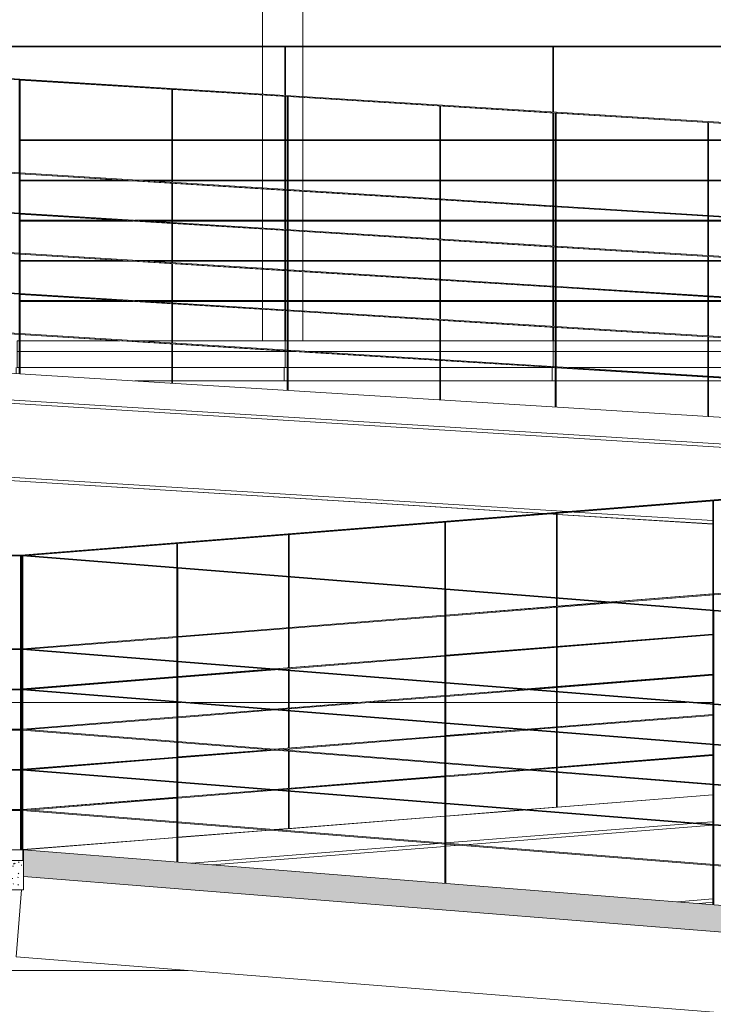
# Model space of a CAD drawing. Header units: millimetres. Extents: x 210059 to 342622, y 147607 to 161162.
# Tile 12 of 30: x 256833 to 259421, y 149873 to 153548. Entities that reach past the tile are written whole.
import ezdxf

# ---------------------------------------------------------------- set-up
doc = ezdxf.new("R2010")
doc.units = ezdxf.units.MM
for name, color, linetype, lineweight in [('A-FLOR', 192, 'Continuous', 5), ('A-FLOR-PATT', 8, 'Continuous', 13), ('A-GENM', 13, 'Continuous', 13), ('Balaústres', 7, 'Continuous', 5), ('C-TOPO-MAJR', 7, 'Continuous', 5), ('C-TOPO-MINR', 7, 'Continuous', 5), ('Corrimão', 7, 'Continuous', 5), ('Guarda-corpos', 7, 'Continuous', 5), ('I-WALL', 2, 'Continuous', 13), ('S-BEAM', 12, 'Continuous', 13), ('S-COLS', 52, 'Continuous', 13)]:
    doc.layers.add(name, color=color, linetype=linetype, lineweight=lineweight)

# ---------------------------------------------------------------- blocks, each defined once
blk = doc.blocks.new('Guarda-corpo - 25mm-V35-TRECHO 1 - CORTE LONGITUDINAL')
at = {"layer": 'Balaústres', "color": 55}
for p, q in [((254765.9, 151547), (254765.9, 151200)), ((254766.1, 150450), (254766.1, 151547)), ((254769.1, 151547), (254766.1, 151547)), ((254769.1, 150450), (254769.1, 151547)), ((254765.9, 151197), (254765.9, 151050)), ((254765.9, 151047), (254765.9, 150900)), ((254765.9, 150897), (254765.9, 150750)), ((254765.9, 150747), (254765.9, 150600)), ((254765.9, 150597), (254765.9, 150450))]:
    blk.add_line(p, q, dxfattribs=at)
blk = doc.blocks.new('Guarda-corpo - 25mm-V38-TRECHO 1 - CORTE LONGITUDINAL')
at = {"layer": 'Balaústres', "color": 55}
for p, q in [((257835.9, 151625.9), (257835.9, 151471.1)), ((257836.1, 151471.1), (257836.1, 151625.9)), ((257839.1, 151470.9), (257839.1, 151626.1)), ((257835.9, 151468.1), (257835.9, 151279.4)), ((257836.1, 151278.9), (257836.1, 151468.1)), ((257839.1, 151279.1), (257839.1, 151467.9)), ((257835.9, 151275.9), (257835.9, 151129.4)), ((257836.1, 151128.9), (257836.1, 151275.9)), ((257839.1, 151129.1), (257839.1, 151276.1)), ((257835.9, 151125.9), (257835.9, 151121.1)), ((257836.1, 151121.1), (257836.1, 151125.9)), ((257839.1, 151120.9), (257839.1, 151126.1)), ((257835.9, 151118.1), (257835.9, 150979.4)), ((257836.1, 150978.9), (257836.1, 151118.1)), ((257839.1, 150979.1), (257839.1, 151117.9)), ((257835.9, 150975.9), (257835.9, 150971.1)), ((257835.9, 150968.1), (257835.9, 150829.4)), ((257836.1, 150971.1), (257836.1, 150975.9)), ((257836.1, 150828.9), (257836.1, 150968.1)), ((257839.1, 150970.9), (257839.1, 150976.1)), ((257839.1, 150829.1), (257839.1, 150967.9)), ((257835.9, 150825.9), (257835.9, 150821.1)), ((257835.9, 150818.1), (257835.9, 150679.4)), ((257836.1, 150821.1), (257836.1, 150825.9)), ((257836.1, 150678.9), (257836.1, 150818.1)), ((257839.1, 150820.9), (257839.1, 150826.1)), ((257839.1, 150679.1), (257839.1, 150817.9)), ((257835.9, 150675.9), (257835.9, 150671.1)), ((257835.9, 150668.1), (257835.9, 150529.4)), ((257836.1, 150671.1), (257836.1, 150675.9)), ((257836.1, 150529.4), (257836.1, 150668.1)), ((257839.1, 150670.9), (257839.1, 150676.1)), ((257839.1, 150529.6), (257839.1, 150667.9)), ((257835.9, 150529.4), (257836.1, 150529.4)), ((257836.1, 150529.4), (257839.1, 150529.6))]:
    blk.add_line(p, q, dxfattribs=at)
blk = doc.blocks.new('Guarda-corpo - 25mm-V39-TRECHO 1 - CORTE LONGITUDINAL')
at = {"layer": 'Balaústres', "color": 55}
for p, q in [((258835.9, 151705.4), (258835.9, 151391.6)), ((258836.1, 151391.6), (258836.1, 151705.4)), ((258839.1, 151391.4), (258839.1, 151705.6)), ((258835.9, 151388.6), (258835.9, 151358.9)), ((258836.1, 151358.4), (258836.1, 151388.6)), ((258839.1, 151358.7), (258839.1, 151388.4)), ((258835.9, 151355.4), (258835.9, 151208.9)), ((258836.1, 151208.4), (258836.1, 151355.4)), ((258839.1, 151208.7), (258839.1, 151355.6)), ((258835.9, 151205.4), (258835.9, 151058.9)), ((258836.1, 151058.4), (258836.1, 151205.4)), ((258839.1, 151058.7), (258839.1, 151205.6)), ((258835.9, 151055.4), (258835.9, 151041.6)), ((258836.1, 151041.6), (258836.1, 151055.4)), ((258839.1, 151041.4), (258839.1, 151055.6)), ((258835.9, 151038.6), (258835.9, 150908.9)), ((258836.1, 150908.4), (258836.1, 151038.6)), ((258839.1, 150908.7), (258839.1, 151038.4)), ((258835.9, 150905.4), (258835.9, 150891.6)), ((258836.1, 150891.6), (258836.1, 150905.4)), ((258839.1, 150891.4), (258839.1, 150905.6)), ((258835.9, 150888.6), (258835.9, 150758.9)), ((258836.1, 150758.4), (258836.1, 150888.6)), ((258839.1, 150758.7), (258839.1, 150888.4)), ((258835.9, 150755.4), (258835.9, 150741.6)), ((258835.9, 150738.6), (258835.9, 150608.9)), ((258836.1, 150741.6), (258836.1, 150755.4)), ((258836.1, 150608.9), (258836.1, 150738.6)), ((258839.1, 150741.4), (258839.1, 150755.6)), ((258839.1, 150609.1), (258839.1, 150738.4)), ((258835.9, 150608.9), (258836.1, 150608.9)), ((258836.1, 150608.9), (258839.1, 150609.1))]:
    blk.add_line(p, q, dxfattribs=at)
blk = doc.blocks.new('Guarda-corpo - Guarda-corpo-2976238-TRECHO 1 - CORTE LONGITUDINAL')
at = {"layer": 'Corrimão', "color": 55}
for p, q in [((256837.6, 151550), (269415, 152550)), ((254767.6, 151550), (256837.6, 151550)), ((256837.6, 151547), (254767.6, 151547)), ((256837.6, 151550), (256837.6, 151547)), ((256837.6, 151547), (256837.6, 151550)), ((256843.6, 151547.5), (256837.6, 151547)), ((259041.8, 151375.3), (259419.6, 151405.3)), ((258423.2, 151326.1), (259022.9, 151373.7)), ((257423.2, 151246.6), (258419.6, 151325.8)), ((256845.3, 151200.6), (257419.6, 151246.3)), ((258423.2, 151176.1), (259419.6, 151255.3)), ((254767.6, 151200), (256837.6, 151200)), ((256837.6, 151200), (256842.1, 151200.4)), ((256837.6, 151200), (256837.6, 151197)), ((256837.6, 151197), (256837.6, 151200)), ((256837.6, 151197), (254767.6, 151197)), ((256842.1, 151197.4), (256837.6, 151197)), ((257784, 151125.3), (258419.6, 151175.8)), ((256845.3, 151050.6), (257419.6, 151096.3)), ((257423.2, 151096.6), (257765.1, 151123.7)), ((258727.4, 151050.3), (259419.6, 151105.3)), ((254767.6, 151050), (256837.6, 151050)), ((256837.6, 151047), (254767.6, 151047)), ((256837.6, 151050), (256842.1, 151050.4)), ((256837.6, 151050), (256837.6, 151047)), ((256837.6, 151047), (256837.6, 151050)), ((256842.1, 151047.4), (256837.6, 151047)), ((257784, 150975.3), (258419.6, 151025.8)), ((258423.2, 151026.1), (258708.4, 151048.7)), ((256845.3, 150900.6), (257419.6, 150946.3)), ((257423.2, 150946.6), (257765.1, 150973.7)), ((258727.4, 150900.3), (259419.6, 150955.3)), ((254767.6, 150900), (256837.6, 150900)), ((256837.6, 150897), (254767.6, 150897)), ((256837.6, 150900), (256842.1, 150900.4)), ((256837.6, 150900), (256837.6, 150897)), ((256837.6, 150897), (256837.6, 150900)), ((256842.1, 150897.4), (256837.6, 150897)), ((257784, 150825.3), (258419.6, 150875.8)), ((258423.2, 150876.1), (258708.4, 150898.7)), ((256845.3, 150750.6), (257419.6, 150796.3)), ((257423.2, 150796.6), (257765.1, 150823.7)), ((258727.4, 150750.3), (259419.6, 150805.3)), ((254767.6, 150750), (256837.6, 150750)), ((256837.6, 150747), (254767.6, 150747)), ((256837.6, 150750), (256842.1, 150750.4)), ((256837.6, 150750), (256837.6, 150747)), ((256837.6, 150747), (256837.6, 150750)), ((256842.1, 150747.4), (256837.6, 150747)), ((257784, 150675.3), (258419.6, 150725.8)), ((258423.2, 150726.1), (258708.4, 150748.7)), ((257423.2, 150646.6), (257765.1, 150673.7)), ((256845.3, 150600.6), (257419.6, 150646.3)), ((254767.6, 150600), (256837.6, 150600)), ((256837.6, 150597), (254767.6, 150597)), ((256837.6, 150600), (256842.1, 150600.4)), ((256837.6, 150600), (256837.6, 150597)), ((256837.6, 150597), (256837.6, 150600)), ((256842.1, 150597.4), (256837.6, 150597))]:
    blk.add_line(p, q, dxfattribs=at)
for name, p in [('Guarda-corpo - 25mm-V39-TRECHO 1 - CORTE LONGITUDINAL', (0, 0)), ('Guarda-corpo - 25mm-V38-TRECHO 1 - CORTE LONGITUDINAL', (0, 0)), ('Guarda-corpo - 25mm-V35-TRECHO 1 - CORTE LONGITUDINAL', (2070, 0))]:
    blk.add_blockref(name, p)
blk = doc.blocks.new('Guarda-corpo - 25mm-V45-TRECHO 1 - CORTE LONGITUDINAL')
at = {"layer": 'Balaústres', "color": 55}
for p, q in [((256841.9, 150450), (256841.9, 151546.9)), ((256842.1, 151546.9), (256841.9, 151546.9)), ((256842.1, 150450), (256842.1, 151546.9))]:
    blk.add_line(p, q, dxfattribs=at)
blk = doc.blocks.new('Guarda-corpo - 25mm-V50-TRECHO 1 - CORTE LONGITUDINAL')
at = {"layer": 'Balaústres', "color": 55}
for p, q in [((259419.4, 151404.8), (259419.4, 151751.8)), ((259422.6, 151752), (259419.6, 151751.8)), ((259419.6, 151345.2), (259419.6, 151751.8)), ((259422.6, 151752), (259422.6, 151345)), ((259419.4, 151345.2), (259419.4, 151401.8)), ((259419.4, 151254.8), (259419.4, 151342.2)), ((259419.6, 150995.2), (259419.6, 151342.2)), ((259419.4, 151104.8), (259419.4, 151251.8)), ((259419.4, 150995.2), (259419.4, 151101.8)), ((259419.4, 150954.8), (259419.4, 150992.2)), ((259419.6, 150845.2), (259419.6, 150992.2)), ((259419.4, 150845.2), (259419.4, 150951.8)), ((259419.4, 150804.8), (259419.4, 150842.2)), ((259419.6, 150695.2), (259419.6, 150842.2)), ((259419.4, 150695.2), (259419.4, 150801.8)), ((259419.4, 150654.8), (259419.4, 150692.2)), ((259419.6, 150654.8), (259419.6, 150692.2)), ((259419.4, 150654.8), (259419.6, 150654.8))]:
    blk.add_line(p, q, dxfattribs=at)
blk = doc.blocks.new('Guarda-corpo - 25mm-V51-TRECHO 1 - CORTE LONGITUDINAL')
at = {"layer": 'Balaústres', "color": 55}
for p, q in [((258419.4, 151424.7), (258419.4, 151672.3)), ((258422.6, 151672.5), (258419.6, 151672.3)), ((258419.6, 151424.7), (258419.6, 151672.3)), ((258422.6, 151672.5), (258422.6, 151424.5)), ((258419.4, 151325.3), (258419.4, 151421.7)), ((258419.6, 151074.7), (258419.6, 151421.7)), ((258419.4, 151175.3), (258419.4, 151322.3)), ((258419.4, 151074.7), (258419.4, 151172.3)), ((258419.4, 151025.3), (258419.4, 151071.7)), ((258419.6, 150924.7), (258419.6, 151071.7)), ((258419.4, 150924.7), (258419.4, 151022.3)), ((258419.4, 150875.3), (258419.4, 150921.7)), ((258419.6, 150774.7), (258419.6, 150921.7)), ((258419.4, 150774.7), (258419.4, 150872.3)), ((258419.4, 150725.3), (258419.4, 150771.7)), ((258419.6, 150624.7), (258419.6, 150771.7)), ((258419.4, 150624.7), (258419.4, 150722.3)), ((258419.4, 150575.3), (258419.4, 150621.7)), ((258419.6, 150575.3), (258419.6, 150621.7)), ((258419.4, 150575.3), (258419.6, 150575.3))]:
    blk.add_line(p, q, dxfattribs=at)
blk = doc.blocks.new('Guarda-corpo - 25mm-V52-TRECHO 1 - CORTE LONGITUDINAL')
at = {"layer": 'Balaústres', "color": 55}
for p, q in [((257419.4, 151504.2), (257419.4, 151592.8)), ((257422.6, 151593), (257419.6, 151592.8)), ((257419.6, 151504.2), (257419.6, 151592.8)), ((257422.6, 151593), (257422.6, 151504)), ((257419.4, 151245.8), (257419.4, 151501.2)), ((257419.6, 151154.2), (257419.6, 151501.2)), ((257419.4, 151154.2), (257419.4, 151242.8)), ((257419.4, 151095.8), (257419.4, 151151.2)), ((257419.6, 151004.2), (257419.6, 151151.2)), ((257419.4, 151004.2), (257419.4, 151092.8)), ((257419.4, 150945.8), (257419.4, 151001.2)), ((257419.6, 150854.2), (257419.6, 151001.2)), ((257419.4, 150854.2), (257419.4, 150942.8)), ((257419.4, 150795.8), (257419.4, 150851.2)), ((257419.6, 150704.2), (257419.6, 150851.2)), ((257419.4, 150704.2), (257419.4, 150792.8)), ((257419.4, 150645.8), (257419.4, 150701.2)), ((257419.6, 150554.2), (257419.6, 150701.2)), ((257419.4, 150554.2), (257419.4, 150642.8)), ((257419.4, 150495.8), (257419.4, 150551.2)), ((257419.6, 150495.8), (257419.6, 150551.2)), ((257419.4, 150495.8), (257419.6, 150495.8))]:
    blk.add_line(p, q, dxfattribs=at)
blk = doc.blocks.new('Guarda-corpo - Guarda-corpo-2976281-TRECHO 1 - CORTE LONGITUDINAL')
at = {"layer": 'Corrimão', "color": 55}
for p, q in [((256843.6, 151550), (269421.1, 152550)), ((256862.7, 151548.5), (269421.1, 152547)), ((259044.8, 151375), (269421.1, 152200)), ((259063.8, 151373.5), (269421.1, 152197)), ((256843.4, 151550), (256843.4, 151547)), ((256843.6, 151550), (256843.4, 151550)), ((256843.6, 151547), (256843.6, 151550)), ((258423.2, 151325.6), (259025.9, 151373.5)), ((258423.2, 151322.6), (259044.8, 151372)), ((257423.2, 151246.1), (258420.2, 151325.3)), ((257423.2, 151243.1), (258420.2, 151322.3)), ((256845.3, 151200.1), (257420.2, 151245.8)), ((256862.7, 151198.5), (257420.2, 151242.8)), ((258423.2, 151175.6), (259420.2, 151254.9)), ((258423.2, 151172.6), (259420.2, 151251.8)), ((257787.1, 151125), (258420.2, 151175.3)), ((257806, 151123.5), (258420.2, 151172.3)), ((256845.3, 151050.1), (257420.2, 151095.8)), ((256862.7, 151048.5), (257420.2, 151092.8)), ((257423.2, 151096.1), (257768.1, 151123.5)), ((257423.2, 151093.1), (257787.1, 151122)), ((258730.4, 151050), (259420.2, 151104.9)), ((258749.3, 151048.5), (259420.2, 151101.8)), ((257787.1, 150975), (258420.2, 151025.3)), ((257806, 150973.5), (258420.2, 151022.3)), ((258423.2, 151025.6), (258711.5, 151048.5)), ((258423.2, 151022.6), (258730.4, 151047)), ((256845.3, 150900.1), (257420.2, 150945.8)), ((256862.7, 150898.5), (257420.2, 150942.8)), ((257423.2, 150946.1), (257768.1, 150973.5)), ((257423.2, 150943.1), (257787.1, 150972)), ((258730.4, 150900), (259420.2, 150954.9)), ((258749.3, 150898.5), (259420.2, 150951.8)), ((257787.1, 150825), (258420.2, 150875.3)), ((257806, 150823.5), (258420.2, 150872.3)), ((258423.2, 150875.6), (258711.5, 150898.5)), ((258423.2, 150872.6), (258730.4, 150897)), ((256845.3, 150750.1), (257420.2, 150795.8)), ((257423.2, 150796.1), (257768.1, 150823.5)), ((257423.2, 150793.1), (257787.1, 150822)), ((258730.4, 150750), (259420.2, 150804.9)), ((258749.3, 150748.5), (259420.2, 150801.8)), ((256862.7, 150748.5), (257420.2, 150792.8)), ((257787.1, 150675), (258420.2, 150725.3)), ((257806, 150673.5), (258420.2, 150722.3)), ((258423.2, 150725.6), (258711.5, 150748.5)), ((258423.2, 150722.6), (258730.4, 150747)), ((257423.2, 150646.1), (257768.1, 150673.5)), ((257423.2, 150643.1), (257787.1, 150672)), ((256845.3, 150600.1), (257420.2, 150645.8)), ((256862.7, 150598.5), (257420.2, 150642.8))]:
    blk.add_line(p, q, dxfattribs=at)
for name in ['Guarda-corpo - 25mm-V50-TRECHO 1 - CORTE LONGITUDINAL', 'Guarda-corpo - 25mm-V51-TRECHO 1 - CORTE LONGITUDINAL', 'Guarda-corpo - 25mm-V52-TRECHO 1 - CORTE LONGITUDINAL', 'Guarda-corpo - 25mm-V45-TRECHO 1 - CORTE LONGITUDINAL']:
    blk.add_blockref(name, (0, 0))
blk = doc.blocks.new('Guarda-corpo - 25mm-V69-TRECHO 1 - CORTE LONGITUDINAL')
at = {"layer": 'Balaústres', "color": 55}
for p, q in [((256842.1, 151547.1), (256842.3, 151547.1)), ((256842.1, 150450.1), (256842.1, 151547.1)), ((256842.3, 151547.1), (256843.6, 151547)), ((256842.3, 150450.1), (256842.3, 151547.1)), ((256845.3, 150450), (256845.3, 151546.9)), ((256842.3, 150450.1), (256842.1, 150450.1)), ((256843.8, 150450), (256842.3, 150450.1))]:
    blk.add_line(p, q, dxfattribs=at)
blk = doc.blocks.new('Guarda-corpo - 25mm-V79-TRECHO 1 - CORTE LONGITUDINAL')
at = {"layer": 'Balaústres', "color": 55}
for p, q in [((259420, 150995.2), (259420, 151342.2)), ((259420.2, 150245.5), (259420.2, 151342.2)), ((259423.2, 150245.2), (259423.2, 151341.9)), ((259420, 150845.2), (259420, 150992.2)), ((259420, 150695.2), (259420, 150842.2)), ((259420, 150545.2), (259420, 150692.2)), ((259420, 150395.2), (259420, 150542.2)), ((259420, 150245.5), (259420, 150392.2))]:
    blk.add_line(p, q, dxfattribs=at)
blk = doc.blocks.new('Guarda-corpo - 25mm-V80-TRECHO 1 - CORTE LONGITUDINAL')
at = {"layer": 'Balaústres', "color": 55}
for p, q in [((258420, 151074.7), (258420, 151421.7)), ((258420.2, 150325), (258420.2, 151421.7)), ((258423.2, 150324.7), (258423.2, 151421.4)), ((258420, 150924.7), (258420, 151071.7)), ((258420, 150774.7), (258420, 150921.7)), ((258420, 150624.7), (258420, 150771.7)), ((258420, 150474.7), (258420, 150621.7)), ((258420, 150325), (258420, 150471.7))]:
    blk.add_line(p, q, dxfattribs=at)
blk = doc.blocks.new('Guarda-corpo - 25mm-V81-TRECHO 1 - CORTE LONGITUDINAL')
at = {"layer": 'Balaústres', "color": 55}
for p, q in [((257420, 151154.2), (257420, 151501.2)), ((257420.2, 150404.5), (257420.2, 151501.2)), ((257423.2, 150404.2), (257423.2, 151500.9)), ((257420, 151004.2), (257420, 151151.2)), ((257420, 150854.2), (257420, 151001.2)), ((257420, 150704.2), (257420, 150851.2)), ((257420, 150554.2), (257420, 150701.2)), ((257420, 150404.5), (257420, 150551.2))]:
    blk.add_line(p, q, dxfattribs=at)
blk = doc.blocks.new('Guarda-corpo - Guarda-corpo-3090293-TRECHO 1 - CORTE LONGITUDINAL')
at = {"layer": 'Corrimão', "color": 55}
for p, q in [((256843.8, 151550), (256843.6, 151550)), ((256843.6, 151550), (256843.6, 151547)), ((256843.8, 151547), (256843.8, 151550)), ((256843.8, 151550), (269421.6, 150550)), ((269421.6, 150547), (256843.8, 151547)), ((256843.8, 151197), (256843.8, 151200)), ((269421.6, 150200), (256843.8, 151200)), ((256843.8, 151197), (269421.6, 150197)), ((256843.8, 151047), (256843.8, 151050)), ((269421.6, 150050), (256843.8, 151050)), ((256843.8, 151047), (269421.6, 150047)), ((256843.8, 150897), (256843.8, 150900)), ((269421.6, 149900), (256843.8, 150900)), ((256843.8, 150897), (269421.6, 149897)), ((256843.8, 150747), (256843.8, 150750)), ((269421.6, 149750), (256843.8, 150750)), ((256843.8, 150747), (269421.6, 149747)), ((256843.8, 150597), (256843.8, 150600)), ((269421.6, 149600), (256843.8, 150600)), ((256843.8, 150597), (269421.6, 149597))]:
    blk.add_line(p, q, dxfattribs=at)
for name in ['Guarda-corpo - 25mm-V69-TRECHO 1 - CORTE LONGITUDINAL', 'Guarda-corpo - 25mm-V81-TRECHO 1 - CORTE LONGITUDINAL', 'Guarda-corpo - 25mm-V80-TRECHO 1 - CORTE LONGITUDINAL', 'Guarda-corpo - 25mm-V79-TRECHO 1 - CORTE LONGITUDINAL']:
    blk.add_blockref(name, (0, 0))
blk = doc.blocks.new('Guarda-corpo - 25mm-V110-TRECHO 1 - CORTE LONGITUDINAL')
at = {"layer": 'Balaústres', "color": 55}
for p, q in [((255831.8, 153385.3), (255831.8, 153038.4)), ((255832, 152288.4), (255832, 153385.3)), ((255835, 152288.2), (255835, 153385.2)), ((255831.8, 153035.3), (255831.8, 152888.4)), ((255831.8, 152885.3), (255831.8, 152738.4)), ((255831.8, 152735.3), (255831.8, 152588.4)), ((255831.8, 152585.3), (255831.8, 152438.4)), ((255831.8, 152435.3), (255831.8, 152288.4))]:
    blk.add_line(p, q, dxfattribs=at)
blk = doc.blocks.new('Guarda-corpo - Guarda-corpo-3704854-TRECHO 1 - CORTE LONGITUDINAL')
at = {"layer": 'Corrimão', "color": 55}
for p, q in [((254833.5, 153450), (269408.4, 152550)), ((269390.8, 152548.1), (254833.5, 153447)), ((254833.5, 153100), (266934.4, 152352.8)), ((266913.1, 152351.1), (254833.5, 153097)), ((254833.5, 152950), (265872.5, 152268.3)), ((265851.2, 152266.7), (254833.5, 152947)), ((254833.5, 152800), (264810.6, 152183.9)), ((264789.3, 152182.2), (254833.5, 152797)), ((254833.5, 152650), (263748.7, 152099.5)), ((263727.4, 152097.8), (254833.5, 152647)), ((254833.5, 152500), (262686.8, 152015.1)), ((262665.5, 152013.4), (254833.5, 152497))]:
    blk.add_line(p, q, dxfattribs=at)
for p in [(1000, -61.7), (2000, -123.5), (3000, -185.2)]:
    blk.add_blockref('Guarda-corpo - 25mm-V110-TRECHO 1 - CORTE LONGITUDINAL', p)
blk = doc.blocks.new('Guarda-corpo - 25mm-4287895-TRECHO 1 - CORTE LONGITUDINAL')
at = {"layer": 'Balaústres', "color": 55}
for p, q in [((255400.8, 153065), (255400.8, 153411.6)), ((255401, 153065), (255401, 153411.6)), ((255404, 153411.4), (255404, 153064.8)), ((255400.8, 152915), (255400.8, 153061.6)), ((255401, 152915), (255401, 153061.9)), ((255404, 153061.8), (255404, 152914.8)), ((255400.8, 152765), (255400.8, 152911.6)), ((255401, 152765), (255401, 152911.9)), ((255404, 152911.8), (255404, 152764.8)), ((255400.8, 152615), (255400.8, 152761.6)), ((255401, 152615), (255401, 152761.9)), ((255404, 152761.8), (255404, 152614.8)), ((255400.8, 152465), (255400.8, 152611.6)), ((255401, 152465), (255401, 152611.9)), ((255404, 152611.8), (255404, 152464.8)), ((255400.8, 152315), (255400.8, 152461.6)), ((255401, 152315), (255401, 152461.9)), ((255404, 152461.8), (255404, 152314.8))]:
    blk.add_line(p, q, dxfattribs=at)
blk = doc.blocks.new('Guarda-corpo - Guarda-corpo-3704872-TRECHO 1 - CORTE LONGITUDINAL')
at = {"layer": 'Corrimão', "color": 55}
for p, q in [((256835, 153323), (257832, 153261.5)), ((257835, 153261.3), (258832, 153199.7)), ((258835, 153199.5), (259831.9, 153138)), ((256835, 152973), (257832, 152911.5)), ((257835, 152911.3), (258832, 152849.7)), ((256835, 152823), (257832, 152761.5)), ((258835, 152849.5), (259831.9, 152788)), ((257835, 152761.3), (258832, 152699.7)), ((256835, 152673), (257832, 152611.5)), ((258835, 152699.5), (259831.9, 152638)), ((257835, 152611.3), (258832, 152549.7)), ((256835, 152523), (257832, 152461.5)), ((258835, 152549.5), (259831.9, 152488)), ((257835, 152461.3), (258832, 152399.7)), ((258835, 152399.5), (259831.9, 152338)), ((256835, 152373), (257832, 152311.5)), ((257835, 152311.3), (258832, 152249.7)), ((258835, 152249.5), (259831.9, 152188))]:
    blk.add_line(p, q, dxfattribs=at)
for p in [(2000, -123.5), (3000, -185.2), (4000, -247)]:
    blk.add_blockref('Guarda-corpo - 25mm-4287895-TRECHO 1 - CORTE LONGITUDINAL', p)
blk = doc.blocks.new('PFC-Parallel Flange Channel - 90x300-3727853-TRECHO 1 - CORTE LONGITUDINAL')
at = {"layer": 'S-BEAM'}
for p, q in [((254832.8, 152237.5), (260828.4, 151867.3)), ((254833.6, 152250), (260917, 151874.3)), ((254815.1, 151950.6), (258789.2, 151705.2)), ((254815.9, 151963), (258877.9, 151712.2)), ((258813.9, 151703.6), (258836.1, 151702.3)), ((258839.1, 151702.1), (259419.6, 151666.2)), ((258902.6, 151710.7), (259419.6, 151678.8))]:
    blk.add_line(p, q, dxfattribs=at)
blk = doc.blocks.new('PFC-Parallel Flange Channel - 90x300-V132-TRECHO 1 - CORTE LONGITUDINAL')
at = {"layer": 'S-BEAM'}
for p, q in [((258786.6, 151705), (254809.1, 151950.6)), ((258836.1, 151701.9), (258811.3, 151703.4)), ((259419.6, 151665.9), (258839.1, 151701.7))]:
    blk.add_line(p, q, dxfattribs=at)
blk = doc.blocks.new('PFC-Parallel Flange Channel - 90x300-3752209-TRECHO 1 - CORTE LONGITUDINAL')
at = {"layer": 'S-BEAM'}
for p, q in [((256847.5, 150349.7), (269421.8, 149350)), ((256820.1, 150050.9), (256839.9, 150300)), ((269399.5, 149050.8), (256820.1, 150050.9))]:
    blk.add_line(p, q, dxfattribs=at)
blk = doc.blocks.new('_EST_ PLACA PISO ESTRUTURAL MEIO - _EST_ PLACA PISO ESTRUTURAL MEIO-V134-TRECHO 1 - CORTE LONGITUDINAL')
at = {"layer": 'A-GENM', "lineweight": 5}
h = blk.add_hatch(dxfattribs=at)
h.set_pattern_fill('FP3_20', color=256, style=0, pattern_type=2)
h.set_pattern_definition([(50, (253442.83, 149900), (91.092, -7.9692), [9.525, -104.775]), (355, (253442.83, 149900), (-17.6212, 95.5283), [7.62, -83.82]), (100.451, (253450.42, 149899.34), (73.4713, 87.5579), [8.095, -89.045]), (46.184, (253442.83, 149925.4), (135.5398, -21.0213), [14.287, -157.162]), (96.636, (253454.13, 149923.65), (118.7017, 123.714), [12.143, -133.568]), (351.184, (253442.83, 149925.4), (118.703, 123.713), [11.43, -125.73]), (21, (253455.53, 149919.05), (75.8073, -51.1323), [9.525, -104.775]), (326, (253455.53, 149919.05), (30.9012, 92.0939), [7.62, -83.82]), (71.451, (253461.85, 149914.79), (106.7084, 40.9602), [8.095, -89.045]), (37.5, (253442.833, 149900), (1.54416, 42.27754), [3.353, -79.451, 3.353, -81.737, -84.137]), (37.5, (253442.833, 149900), (1.54416, 42.27754), [-167.894, 3.353, -80.785]), (7.5, (253442.833, 149900), (33.4097, 50.0904), [3.353, -45.161, 3.353, -77.546, -32.067]), (7.5, (253442.833, 149900), (33.4097, 50.0904), [-129.413, 3.353, -28.715]), (327.5, (253414.512, 149900), (67.7955, -2.86403), [3.353, -28.397, 3.353, -95.707, -131.445]), (327.5, (253414.512, 149900), (67.7955, -2.86403), [-130.81, 3.353, -128.092]), (317.5, (253401.81, 149900), (74.0648, 12.7137), [3.353, -37.922, 3.353, -62.433, -93.345]), (317.5, (253401.81, 149900), (74.0648, 12.7137), [-107.061, 3.353, -89.992])])
h.paths.add_polyline_path([(256313.9, 150300), (256847.5, 150300), (256847.5, 150410), (255847.5, 150410), (255847.5, 150300), (256256, 150300)], flags=0)
h.paths.add_polyline_path([(256843.6, 150350), (256843.6, 150350), (256843.6, 150350.3)], flags=0)
at = {"layer": 'A-GENM'}
for p, q in [((255850, 150450), (255846.1, 150450)), ((255846.1, 150450), (255846.1, 150410)), ((256845, 150450), (255850, 150450)), ((255850, 150450), (255850, 150410)), ((256845, 150410), (256845, 150450)), ((256847.5, 150410), (255847.5, 150410)), ((255847.5, 150410), (255847.5, 150300)), ((255850, 150410), (256845, 150410)), ((256847.5, 150300), (256847.5, 150410)), ((255847.5, 150300), (256847.5, 150300))]:
    blk.add_line(p, q, dxfattribs=at)
blk = doc.blocks.new('_EST_ PILAR METÁLICO COM ILUMINAÇÃO - 150 x 150-V156-TRECHO 1 - CORTE LONGITUDINAL')
at = {"layer": 'S-COLS'}
for p, q in [((257739.7, 156262), (257739.7, 153450)), ((257889.7, 153450), (257889.7, 156262)), ((257739.2, 153450), (257739.2, 155100)), ((257739.2, 153270.6), (257739.2, 153447)), ((257739.7, 153447), (257739.7, 153270.5)), ((257889.7, 153261.3), (257889.7, 153447)), ((257739.2, 153100), (257739.2, 153267.2)), ((257739.7, 153267.2), (257739.7, 153100)), ((257889.7, 153100), (257889.7, 153257.9)), ((257739.2, 152950), (257739.2, 153097)), ((257739.7, 153097), (257739.7, 152950)), ((257889.7, 152950), (257889.7, 153097)), ((257739.2, 152920.6), (257739.2, 152947)), ((257739.7, 152947), (257739.7, 152920.5)), ((257889.7, 152911.3), (257889.7, 152947)), ((257739.2, 152800), (257739.2, 152917.2)), ((257739.7, 152917.2), (257739.7, 152800)), ((257889.7, 152800), (257889.7, 152907.9)), ((257739.2, 152770.6), (257739.2, 152797)), ((257739.7, 152797), (257739.7, 152770.5)), ((257889.7, 152761.3), (257889.7, 152797)), ((257739.2, 152650), (257739.2, 152767.2)), ((257739.7, 152767.2), (257739.7, 152650)), ((257889.7, 152650), (257889.7, 152757.9)), ((257739.2, 152621.7), (257739.2, 152647)), ((257739.7, 152647), (257739.7, 152620.5)), ((257889.7, 152611.3), (257889.7, 152647)), ((257739.2, 152500), (257739.2, 152617.2)), ((257739.7, 152617.2), (257739.7, 152500)), ((257889.7, 152500), (257889.7, 152607.9)), ((257739.2, 152470.6), (257739.2, 152497)), ((257739.7, 152497), (257739.7, 152470.5)), ((257889.7, 152461.3), (257889.7, 152497)), ((257739.2, 152350), (257739.2, 152467.2)), ((257739.7, 152467.2), (257739.7, 152350)), ((257889.7, 152350), (257889.7, 152457.9))]:
    blk.add_line(p, q, dxfattribs=at)
blk = doc.blocks.new('_EST_ PLACA PISO ESTRUTURAL BORDA - _EST_ PLACA PISO ESTRUTURAL BORDA-V164-TRECHO 1 - CORTE LONGITUDINAL')
at = {"layer": 'A-GENM'}
for p, q in [((258823.9, 152310), (258823.9, 152350)), ((258823.9, 152350), (258832, 152350)), ((258835, 152350), (259401, 152350)), ((259404, 152350), (259637.2, 152350)), ((259691.8, 152350), (259823.9, 152350)), ((259823.9, 152350), (259823.9, 152341.8)), ((259823.9, 152338.5), (259823.9, 152310)), ((258832, 152310), (258823.9, 152310)), ((258823.9, 152253.6), (258823.9, 152310)), ((258832, 152310), (258823.9, 152310)), ((259401, 152310), (258835, 152310)), ((259401, 152310), (258835, 152310)), ((259823.9, 152310), (259404, 152310)), ((259823.9, 152310), (259404, 152310)), ((259823.9, 152310), (259823.9, 152250)), ((258820.3, 152200), (258820.4, 152250)), ((258827.4, 152250), (258823.9, 152250)), ((259401, 152250), (258882.1, 152250)), ((259823.9, 152250), (259404, 152250)), ((259820.4, 152250), (259820.3, 152200))]:
    blk.add_line(p, q, dxfattribs=at)
blk = doc.blocks.new('_EST_ PLACA PISO ESTRUTURAL BORDA - _EST_ PLACA PISO ESTRUTURAL BORDA-V165-TRECHO 1 - CORTE LONGITUDINAL')
at = {"layer": 'A-GENM'}
for p, q in [((257823.9, 152315.3), (257823.9, 152350)), ((257823.9, 152350), (257832, 152350)), ((257835, 152350), (258401, 152350)), ((258404, 152350), (258823.9, 152350)), ((258823.9, 152350), (258823.9, 152310)), ((257823.9, 152310), (257823.9, 152312)), ((257832, 152310), (257823.9, 152310)), ((257823.9, 152250), (257823.9, 152310)), ((257832, 152310), (257823.9, 152310)), ((257855.8, 152310), (257835, 152310)), ((257855.8, 152310), (257835, 152310)), ((258401, 152310), (257910.4, 152310)), ((258401, 152310), (257910.4, 152310)), ((258823.9, 152310), (258404, 152310)), ((258823.9, 152310), (258404, 152310)), ((258823.9, 152310), (258823.9, 152253.6)), ((257820.3, 152200), (257820.4, 152250)), ((257832, 152250), (257823.9, 152250)), ((258401, 152250), (257835, 152250)), ((258823.9, 152250), (258404, 152250)), ((258820.4, 152250), (258820.3, 152200))]:
    blk.add_line(p, q, dxfattribs=at)
blk = doc.blocks.new('_EST_ PLACA PISO ESTRUTURAL BORDA - _EST_ PLACA PISO ESTRUTURAL BORDA-V166-TRECHO 1 - CORTE LONGITUDINAL')
at = {"layer": 'A-GENM'}
for p, q in [((256823.9, 152310), (256823.9, 152350)), ((256823.9, 152350), (256832, 152350)), ((256835, 152350), (257208, 152350)), ((257262.6, 152350), (257401, 152350)), ((257404, 152350), (257823.9, 152350)), ((257823.9, 152350), (257823.9, 152315.3)), ((256832, 152310), (256823.9, 152310)), ((256823.9, 152250), (256823.9, 152310)), ((256832, 152310), (256823.9, 152310)), ((257401, 152310), (256835, 152310)), ((257401, 152310), (256835, 152310)), ((257823.9, 152310), (257404, 152310)), ((257823.9, 152310), (257404, 152310)), ((257823.9, 152312), (257823.9, 152310)), ((257823.9, 152310), (257823.9, 152250)), ((256820.3, 152227.3), (256820.4, 152250)), ((256832, 152250), (256823.9, 152250)), ((257401, 152250), (256835, 152250)), ((257823.9, 152250), (257404, 152250)), ((257820.4, 152250), (257820.3, 152200))]:
    blk.add_line(p, q, dxfattribs=at)
blk = doc.blocks.new('Guarda-corpo - 25mm-V223-TRECHO 1 - CORTE LONGITUDINAL')
at = {"layer": 'Balaústres', "color": 55}
for p, q in [((258822.2, 153203.7), (258822.2, 153447)), ((258822.4, 153447), (258825.4, 153447)), ((258822.4, 153203.7), (258822.4, 153447)), ((258825.4, 153203.5), (258825.4, 153447)), ((258822.2, 153100), (258822.2, 153200.3)), ((258822.4, 152853.7), (258822.4, 153200.3)), ((258825.4, 152853.5), (258825.4, 153200.1)), ((258822.2, 152950), (258822.2, 153097)), ((258822.2, 152853.7), (258822.2, 152947)), ((258822.2, 152800), (258822.2, 152850.3)), ((258822.4, 152703.7), (258822.4, 152850.3)), ((258825.4, 152703.5), (258825.4, 152850.1)), ((258822.2, 152703.7), (258822.2, 152797)), ((258822.2, 152650), (258822.2, 152700.3)), ((258822.4, 152553.7), (258822.4, 152700.3)), ((258825.4, 152553.5), (258825.4, 152700.1)), ((258822.2, 152553.7), (258822.2, 152647)), ((258822.2, 152500), (258822.2, 152550.3)), ((258822.4, 152403.7), (258822.4, 152550.3)), ((258825.4, 152403.5), (258825.4, 152550.1)), ((258822.2, 152403.7), (258822.2, 152497)), ((258822.2, 152350), (258822.2, 152400.3)), ((258822.4, 152350), (258822.4, 152400.3)), ((258825.4, 152350), (258825.4, 152400.1)), ((258823.9, 152350), (258822.4, 152350)), ((258825.4, 152350), (258823.9, 152350))]:
    blk.add_line(p, q, dxfattribs=at)
blk = doc.blocks.new('Guarda-corpo - 25mm-V224-TRECHO 1 - CORTE LONGITUDINAL')
at = {"layer": 'Balaústres', "color": 55}
for p, q in [((257822.2, 153265.4), (257822.2, 153447)), ((257822.4, 153447), (257825.4, 153447)), ((257822.4, 153265.4), (257822.4, 153447)), ((257825.4, 153265.2), (257825.4, 153447)), ((257822.2, 153100), (257822.2, 153262.1)), ((257822.4, 152915.4), (257822.4, 153262.1)), ((257825.4, 152915.2), (257825.4, 153261.9)), ((257822.2, 152950), (257822.2, 153097)), ((257822.2, 152915.4), (257822.2, 152947)), ((257822.2, 152800), (257822.2, 152912.1)), ((257822.4, 152765.4), (257822.4, 152912.1)), ((257825.4, 152765.2), (257825.4, 152911.9)), ((257822.2, 152765.4), (257822.2, 152797)), ((257822.2, 152650), (257822.2, 152762.1)), ((257822.4, 152615.4), (257822.4, 152762.1)), ((257825.4, 152615.2), (257825.4, 152761.9)), ((257822.2, 152615.4), (257822.2, 152647)), ((257822.2, 152500), (257822.2, 152612.1)), ((257822.4, 152465.4), (257822.4, 152612.1)), ((257825.4, 152465.2), (257825.4, 152611.9)), ((257822.2, 152465.4), (257822.2, 152497)), ((257822.2, 152350), (257822.2, 152462.1)), ((257822.4, 152350), (257822.4, 152462.1)), ((257825.4, 152350), (257825.4, 152461.9)), ((257823.9, 152350), (257822.4, 152350)), ((257825.4, 152350), (257823.9, 152350))]:
    blk.add_line(p, q, dxfattribs=at)
blk = doc.blocks.new('Guarda-corpo - Guarda-corpo-4281392-TRECHO 1 - CORTE LONGITUDINAL')
at = {"layer": 'Corrimão', "color": 55}
for p, q in [((281823.8, 153450), (254823.9, 153450)), ((254882.1, 153447), (281823.8, 153447)), ((257401, 153100), (256835, 153100)), ((256835, 153097), (257401, 153097)), ((257832, 153100), (257404, 153100)), ((257404, 153097), (257832, 153097)), ((258401, 153100), (257835, 153100)), ((257835, 153097), (258401, 153097)), ((258832, 153100), (258404, 153100)), ((258404, 153097), (258832, 153097)), ((259401, 153100), (258835, 153100)), ((258835, 153097), (259401, 153097)), ((259831.9, 153100), (259404, 153100)), ((259404, 153097), (259831.9, 153097)), ((257208, 152950), (256835, 152950)), ((256835, 152947), (257256.6, 152947)), ((257401, 152950), (257262.6, 152950)), ((257311.2, 152947), (257401, 152947)), ((257832, 152950), (257404, 152950)), ((257404, 152947), (257832, 152947)), ((258401, 152950), (257835, 152950)), ((257835, 152947), (258401, 152947)), ((258832, 152950), (258404, 152950)), ((258404, 152947), (258832, 152947)), ((259401, 152950), (258835, 152950)), ((258835, 152947), (259401, 152947)), ((259831.9, 152950), (259404, 152950)), ((259404, 152947), (259831.9, 152947)), ((257208, 152800), (256835, 152800)), ((256835, 152797), (257256.6, 152797)), ((257401, 152800), (257262.6, 152800)), ((257311.2, 152797), (257401, 152797)), ((257832, 152800), (257404, 152800)), ((257404, 152797), (257832, 152797)), ((258401, 152800), (257835, 152800)), ((257835, 152797), (258401, 152797)), ((258832, 152800), (258404, 152800)), ((258404, 152797), (258832, 152797)), ((259401, 152800), (258835, 152800)), ((258835, 152797), (259401, 152797)), ((259637.2, 152800), (259404, 152800)), ((259404, 152797), (259685.7, 152797)), ((257208, 152650), (256835, 152650)), ((256835, 152647), (257256.6, 152647)), ((257401, 152650), (257262.6, 152650)), ((257311.2, 152647), (257401, 152647)), ((257832, 152650), (257404, 152650)), ((257404, 152647), (257832, 152647)), ((258401, 152650), (257835, 152650)), ((257835, 152647), (258401, 152647)), ((258832, 152650), (258404, 152650)), ((258404, 152647), (258832, 152647)), ((259401, 152650), (258835, 152650)), ((258835, 152647), (259401, 152647)), ((259637.2, 152650), (259404, 152650)), ((259404, 152647), (259685.7, 152647)), ((257208, 152500), (256835, 152500)), ((256835, 152497), (257256.6, 152497)), ((257401, 152500), (257262.6, 152500)), ((257311.2, 152497), (257401, 152497)), ((257832, 152500), (257404, 152500)), ((257404, 152497), (257832, 152497)), ((258401, 152500), (257835, 152500)), ((257835, 152497), (258401, 152497)), ((258832, 152500), (258404, 152500)), ((258404, 152497), (258832, 152497)), ((259401, 152500), (258835, 152500)), ((258835, 152497), (259401, 152497)), ((259637.2, 152500), (259404, 152500)), ((259404, 152497), (259685.7, 152497))]:
    blk.add_line(p, q, dxfattribs=at)
for name in ['Guarda-corpo - 25mm-V224-TRECHO 1 - CORTE LONGITUDINAL', 'Guarda-corpo - 25mm-V223-TRECHO 1 - CORTE LONGITUDINAL']:
    blk.add_blockref(name, (0, 0))

msp = doc.modelspace()

# ---------------------------------------------------------------- hatches: boundary and pattern name
at = {"layer": 'A-FLOR-PATT', "lineweight": 5}
h = msp.add_hatch(dxfattribs=at)
h.set_pattern_fill('FP3_17', color=256, style=0, pattern_type=2)
h.set_pattern_definition([(50, (253442.83, 149900), (145.7474, -12.7507), [15.24, -167.64]), (355, (253442.83, 149900), (-28.1939, 152.8459), [12.192, -134.112]), (100.451, (253454.98, 149898.94), (117.5539, 140.0937), [12.952, -142.472]), (46.184, (253442.83, 149940.64), (216.8635, -33.6342), [22.86, -251.46]), (96.636, (253460.9, 149937.84), (189.922, 197.9418), [19.428, -213.708]), (351.184, (253442.83, 149940.64), (189.9245, 197.9404), [18.288, -201.168]), (21, (253463.15, 149930.48), (121.2919, -81.8118), [15.24, -167.64]), (326, (253463.15, 149930.48), (49.4422, 147.3507), [12.192, -134.112]), (71.451, (253473.26, 149923.66), (170.7338, 65.5375), [12.952, -142.472]), (37.5, (253442.833, 149900), (2.47086, 67.64346), [6.706, -125.781, 6.706, -129.438, -134.62]), (37.5, (253442.833, 149900), (2.47086, 67.64346), [-268.63, 6.706, -127.914]), (7.5, (253442.83, 149900), (53.45543, 80.14398), [6.706, -70.917, 6.706, -122.733, -51.308]), (7.5, (253442.83, 149900), (53.45543, 80.14398), [-207.061, 6.706, -44.602]), (327.5, (253397.52, 149900), (108.47233, -4.58285), [6.706, -44.094, 6.706, -151.79, -210.312]), (327.5, (253397.52, 149900), (108.47233, -4.58285), [-209.296, 6.706, -203.606]), (317.5, (253377.2, 149900), (118.5031, 20.3417), [6.706, -59.334, 6.706, -98.552, -149.352]), (317.5, (253377.2, 149900), (118.5031, 20.3417), [-171.298, 6.706, -142.646])])
h.paths.add_polyline_path([(269425.4, 149350), (269425.4, 149450), (256847.5, 150450), (256847.5, 150350), (269423.3, 149350.2)], flags=0)

# ---------------------------------------------------------------- linework, layer by layer
at = {"layer": 'A-FLOR'}
for p, q in [((261625, 151930.6), (254836.5, 152349.8)), ((254833.6, 152250), (260917, 151874.3)), ((259420.2, 150654.9), (258730.4, 150600)), ((258839.1, 150609.1), (259419.6, 150655.3)), ((258420.2, 150575.3), (257787.1, 150525)), ((257839.1, 150529.6), (258419.6, 150575.8)), ((258423.2, 150576.1), (258708.3, 150598.8)), ((258711.5, 150598.5), (258423.2, 150575.6)), ((258727.2, 150600.3), (258836.1, 150608.9)), ((258423.2, 150475.6), (259340.3, 150548.5)), ((259359.3, 150550), (259420.2, 150554.9)), ((257423.2, 150496.6), (257765, 150523.8)), ((257768.1, 150523.5), (257423.2, 150496.1)), ((257783.9, 150525.3), (257836.1, 150529.4)), ((256845.3, 150450.6), (257419.6, 150496.3)), ((257420.2, 150495.8), (256845.3, 150450.1)), ((257474.5, 150400.2), (258397, 150473.5)), ((258415.9, 150475), (258420.2, 150475.3)), ((256839.1, 150450.1), (256842.1, 150450.4)), ((256847.5, 150450), (256845, 150450))]:
    msp.add_line(p, q, dxfattribs=at)
at = {"layer": 'A-FLOR', "lineweight": 13}
for p, q in [((256847.5, 150450), (256847.5, 150350)), ((269425.4, 149450), (256847.5, 150450)), ((256847.5, 150350), (269425.4, 149350))]:
    msp.add_line(p, q, dxfattribs=at)
at = {"layer": 'C-TOPO-MAJR', "flags": 128}
msp.add_lwpolyline([(257460.6, 150000), (256313.9, 150000), (254987.9, 150000)], dxfattribs=at)
at = {"layer": 'C-TOPO-MINR'}
for p, q in [((256769.1, 151000), (256836.1, 151000)), ((256839.1, 151000), (256842.1, 151000)), ((256845.3, 151000), (257419.6, 151000)), ((257423.2, 151000), (257434.9, 151000)), ((257472.7, 151000), (257836.1, 151000)), ((257839.1, 151000), (258095.3, 151000)), ((258139.2, 151000), (258419.6, 151000)), ((258423.2, 151000), (258836.1, 151000)), ((259359.4, 151000), (259419.6, 151000))]:
    msp.add_line(p, q, dxfattribs=at)
at = {"layer": 'C-TOPO-MINR', "flags": 128}
msp.add_lwpolyline([(258839.1, 151000), (259263.2, 151000), (259321.6, 151000)], dxfattribs=at)
at = {"layer": 'I-WALL'}
for p, q in [((257401, 152200), (257262.8, 152200)), ((257832, 152200), (257404, 152200)), ((258401, 152200), (257835, 152200)), ((258832, 152200), (258404, 152200)), ((259401, 152200), (258835, 152200)), ((259637.2, 152200), (259404, 152200))]:
    msp.add_line(p, q, dxfattribs=at)
at = {"layer": 'S-BEAM'}
for p, q in [((258423.2, 150475.6), (259340.3, 150548.5)), ((258494.8, 150468.7), (259419.2, 150542.2)), ((259359.3, 150550), (259420.2, 150554.9)), ((257474.5, 150400.2), (258397, 150473.5)), ((258415.9, 150475), (258420.2, 150475.3)), ((258423.2, 150463), (258475.8, 150467.2)), ((257553.3, 150393.9), (258420.2, 150462.8)), ((256839.7, 150297.4), (256839.6, 150300)), ((259288.2, 150256), (259420.2, 150266.4)), ((259367.1, 150249.7), (259420.2, 150253.9))]:
    msp.add_line(p, q, dxfattribs=at)

# ---------------------------------------------------------------- block references
at = {"layer": 'A-GENM'}
for name in ['_EST_ PLACA PISO ESTRUTURAL BORDA - _EST_ PLACA PISO ESTRUTURAL BORDA-V166-TRECHO 1 - CORTE LONGITUDINAL', '_EST_ PLACA PISO ESTRUTURAL BORDA - _EST_ PLACA PISO ESTRUTURAL BORDA-V165-TRECHO 1 - CORTE LONGITUDINAL', '_EST_ PLACA PISO ESTRUTURAL BORDA - _EST_ PLACA PISO ESTRUTURAL BORDA-V164-TRECHO 1 - CORTE LONGITUDINAL', '_EST_ PLACA PISO ESTRUTURAL MEIO - _EST_ PLACA PISO ESTRUTURAL MEIO-V134-TRECHO 1 - CORTE LONGITUDINAL']:
    msp.add_blockref(name, (0, 0), dxfattribs=at)
at = {"layer": 'Guarda-corpos', "color": 55}
for name in ['Guarda-corpo - Guarda-corpo-4281392-TRECHO 1 - CORTE LONGITUDINAL', 'Guarda-corpo - Guarda-corpo-3704872-TRECHO 1 - CORTE LONGITUDINAL', 'Guarda-corpo - Guarda-corpo-3704854-TRECHO 1 - CORTE LONGITUDINAL', 'Guarda-corpo - Guarda-corpo-2976238-TRECHO 1 - CORTE LONGITUDINAL', 'Guarda-corpo - Guarda-corpo-2976281-TRECHO 1 - CORTE LONGITUDINAL', 'Guarda-corpo - Guarda-corpo-3090293-TRECHO 1 - CORTE LONGITUDINAL']:
    msp.add_blockref(name, (0, 0), dxfattribs=at)
at = {"layer": 'S-BEAM'}
for name in ['PFC-Parallel Flange Channel - 90x300-V132-TRECHO 1 - CORTE LONGITUDINAL', 'PFC-Parallel Flange Channel - 90x300-3727853-TRECHO 1 - CORTE LONGITUDINAL', 'PFC-Parallel Flange Channel - 90x300-3752209-TRECHO 1 - CORTE LONGITUDINAL']:
    msp.add_blockref(name, (0, 0), dxfattribs=at)
at = {"layer": 'S-COLS'}
msp.add_blockref('_EST_ PILAR METÁLICO COM ILUMINAÇÃO - 150 x 150-V156-TRECHO 1 - CORTE LONGITUDINAL', (0, 0), dxfattribs=at)

doc.saveas('drawing.dxf')
